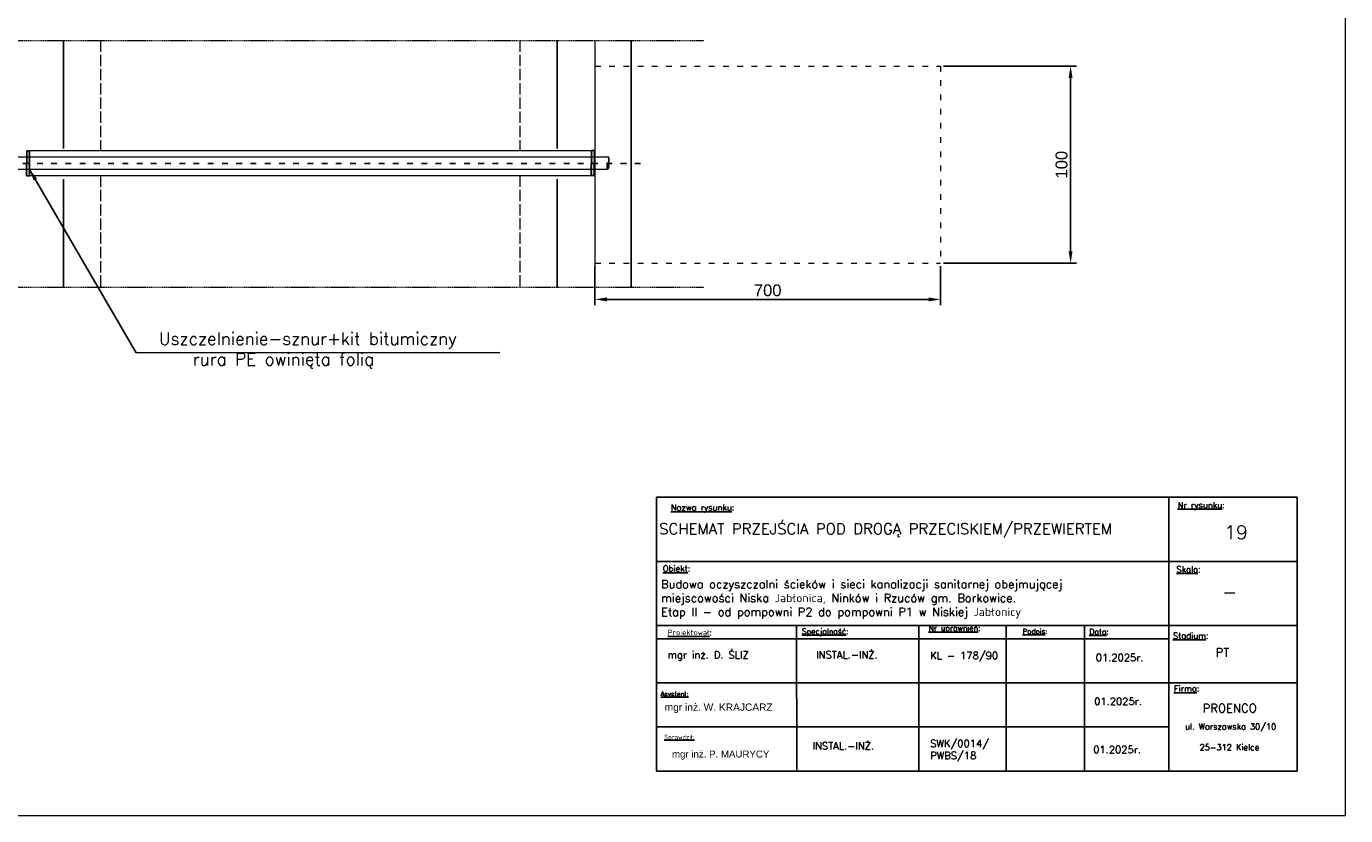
# Model space of a CAD drawing. Header units: millimetres. Extents: x 5659 to 8684, y 1431 to 2118.
# Tile 3 of 53: x 6256 to 6534, y 1460 to 1627. Entities that reach past the tile are written whole.
import ezdxf

# ---------------------------------------------------------------- set-up
doc = ezdxf.new("R2010")
doc.units = ezdxf.units.MM
doc.set_wipeout_variables(frame=1)
for name, pattern in [('ACAD_ISO02W100', [15, 12, -3]), ('ACAD_ISO03W100', [30, 12, -18]), ('CENTER', [2, 1.25, -0.25, 0.25, -0.25]), ('GDE', [0])]:
    doc.linetypes.add(name, pattern=pattern)
doc.layers.get('Defpoints').update_dxf_attribs({"color": 1, "lineweight": 13})
for name, color, linetype, lineweight in [('CENTER', 7, 'CENTER', 18), ('droga', 7, 'Continuous', 25), ('EDZPD_L_0', 3, 'GDE', 18), ('komora', 7, 'ACAD_ISO03W100', 20), ('rura', 52, 'Continuous', 25), ('TABELKI', 7, 'Continuous', 25), ('WYMIAR', 7, 'Continuous', 15)]:
    doc.layers.add(name, color=color, linetype=linetype, lineweight=lineweight)
doc.layers.add('cienka', color=7, linetype='Continuous')
doc.layers.add('srednia', color=7, linetype='Continuous')
doc.styles.add('romans', font='simplex.shx')
doc.styles.get("Standard").update_dxf_attribs({"font": 'arial.ttf'})
doc.dimstyles.new('ISO-25', dxfattribs={"dimtxt": 2.5, "dimasz": 2.5, "dimexe": 1.25, "dimexo": 0.625, "dimtad": 1, "dimtxsty": 'Standard', "dimcen": 2.5, "dimadec": 0, "dimazin": 0, "dimtfac": 1, "dimtmove": 0, "dimatfit": 3, "dimfxl": 0, "dimarcsym": 0})

# ---------------------------------------------------------------- blocks, each defined once
blk = doc.blocks.new('*D23')
at = {"layer": 'Defpoints', "color": 0, "ltscale": 0.1, "transparency": 16777216}
for p in [(6448.47, 1618.19), (6448.47, 1576.59), (6475.91, 1576.59)]:
    blk.add_point(p, dxfattribs=at)
at = {"layer": 'WYMIAR', "color": 0, "lineweight": -2, "ltscale": 0.1, "transparency": 16777216}
for p, q in [((6449.09, 1618.19), (6477.16, 1618.19)), ((6475.91, 1615.69), (6475.91, 1579.09)), ((6449.09, 1576.59), (6477.16, 1576.59))]:
    blk.add_line(p, q, dxfattribs=at)
at = {"layer": 'WYMIAR', "color": 0, "ltscale": 0.1, "transparency": 16777216}
for points in [[(6475.49, 1615.69), (6476.32, 1615.69), (6475.91, 1618.19)], [(6475.49, 1579.09), (6476.32, 1579.09), (6475.91, 1576.59)]]:
    blk.add_solid(points, dxfattribs=at)
at = {"layer": 'WYMIAR', "color": 0, "ltscale": 0.1, "transparency": 16777216, "insert": (6474.01, 1597.39), "char_height": 2.5, "attachment_point": 5, "rotation": 90}
blk.add_mtext('100', dxfattribs=at)
blk = doc.blocks.new('*D24')
at = {"layer": 'Defpoints', "color": 0, "ltscale": 0.1, "transparency": 16777216}
for p in [(6375.67, 1576.59), (6448.47, 1576.59), (6448.47, 1568.98)]:
    blk.add_point(p, dxfattribs=at)
at = {"layer": 'WYMIAR', "color": 0, "lineweight": -2, "ltscale": 0.1, "transparency": 16777216}
for p, q in [((6375.67, 1575.97), (6375.67, 1567.73)), ((6448.47, 1575.97), (6448.47, 1567.73)), ((6378.17, 1568.98), (6445.97, 1568.98))]:
    blk.add_line(p, q, dxfattribs=at)
at = {"layer": 'WYMIAR', "color": 0, "ltscale": 0.1, "transparency": 16777216}
for points in [[(6378.17, 1569.4), (6378.17, 1568.56), (6375.67, 1568.98)], [(6445.97, 1569.4), (6445.97, 1568.56), (6448.47, 1568.98)]]:
    blk.add_solid(points, dxfattribs=at)
at = {"layer": 'WYMIAR', "color": 0, "ltscale": 0.1, "transparency": 16777216, "insert": (6412.07, 1570.88), "char_height": 2.5, "attachment_point": 5}
blk.add_mtext('700', dxfattribs=at)

msp = doc.modelspace()

# ---------------------------------------------------------------- hatches: boundary and pattern name
for points in [[(6255.935, 1600.338), (6255.876, 1595.068), (6256.463, 1595.061), (6256.521, 1600.331)], [(6374.956, 1600.365), (6374.898, 1595.095), (6375.484, 1595.088), (6375.542, 1600.358)]]:
    msp.add_hatch(color=256).paths.add_polyline_path(points)

# ---------------------------------------------------------------- linework, layer by layer
msp.add_line((6375.543, 1600.508), (6375.484, 1595.232))
for points in [[(6255.935, 1600.338), (6255.876, 1595.068), (6256.463, 1595.061), (6256.521, 1600.331)], [(6374.956, 1600.365), (6374.898, 1595.095), (6375.484, 1595.088), (6375.542, 1600.358)]]:
    msp.add_lwpolyline(points, close=True)
for centre, radius, start, end in [((6377.364, 1598.36), 1.25, 326.50096, 32.22881), ((6379.284, 1597.039), 1.081, 144.27036, 214.45941), ((6377.498, 1597.059), 1.095, 324.79581, 33.93396)]:
    msp.add_arc(centre, radius, start, end)
at = {"layer": 'CENTER', "color": 0, "ltscale": 0.1}
for p, q in [((6227.766, 1623.581), (6398.627, 1623.581)), ((6227.766, 1571.581), (6398.627, 1571.581))]:
    msp.add_line(p, q, dxfattribs=at)
at = {"layer": 'droga', "color": 0, "ltscale": 0.1}
for p, q in [((6263.68, 1623.581), (6263.68, 1600.805)), ((6367.68, 1623.581), (6367.68, 1600.805)), ((6383.28, 1623.581), (6383.28, 1600.805)), ((6263.68, 1594.357), (6263.68, 1571.581)), ((6367.68, 1594.357), (6367.68, 1571.581)), ((6383.28, 1594.357), (6383.28, 1571.581))]:
    msp.add_line(p, q, dxfattribs=at)
at = {"layer": 'EDZPD_L_0', "linetype": 'GDE'}
msp.add_line((6472.683, 1504.816), (6472.211, 1505.428), dxfattribs=at)
at = {"layer": 'komora', "color": 0, "ltscale": 0.1}
for p, q in [((6375.668, 1618.194), (6448.468, 1618.194)), ((6383.28, 1600.805), (6383.28, 1618.381)), ((6448.468, 1618.194), (6448.468, 1576.594)), ((6383.28, 1594.357), (6383.28, 1576.781)), ((6375.668, 1576.594), (6448.468, 1576.594))]:
    msp.add_line(p, q, dxfattribs=at)
at = {"layer": 'rura', "color": 0, "ltscale": 0.1}
msp.add_line((6383.28, 1600.805), (6383.28, 1593.476), dxfattribs=at)
at = {"layer": 'srednia', "color": 0, "linetype": 'Continuous', "lineweight": -2, "ltscale": 0.01}
for p, q in [((6253.659, 1598.999), (6378.421, 1599.027)), ((6255.935, 1600.338), (6375.543, 1600.365)), ((6253.63, 1596.399), (6378.392, 1596.428)), ((6255.876, 1595.061), (6375.484, 1595.088))]:
    msp.add_line(p, q, dxfattribs=at)
at = {"layer": 'srednia', "color": 0, "linetype": 'ACAD_ISO03W100', "lineweight": -2, "ltscale": 0.1}
msp.add_line((6249.081, 1597.641), (6386.079, 1597.671), dxfattribs=at)
at = {"layer": 'TABELKI'}
msp.add_line((6456.118, 1498.364), (6523.63, 1498.364), dxfattribs=at)
at = {"layer": 'WYMIAR', "linetype": 'ACAD_ISO02W100', "ltscale": 0.2}
for p, q in [((6271.421, 1623.581), (6271.421, 1600.341)), ((6359.804, 1623.581), (6359.804, 1600.361)), ((6271.421, 1595.065), (6271.421, 1571.581)), ((6359.804, 1595.085), (6359.804, 1571.581))]:
    msp.add_line(p, q, dxfattribs=at)
at = {"layer": 'WYMIAR'}
msp.add_line((6375.668, 1623.581), (6375.668, 1571.581), dxfattribs=at)
msp.add_lwpolyline([(6113.871, 1460.127), (6533.871, 1460.127), (6533.871, 1757.127), (6113.871, 1757.127)], close=True, dxfattribs=at)

# ---------------------------------------------------------------- texts
at = {"layer": 'cienka', "color": 0, "insert": (6283.773, 1550.118), "char_height": 2.6, "attachment_point": 7, "style": 'romans'}
msp.add_mtext('Uszczelnienie-sznur+kit bitumiczny\\P    rura PE owinięta folią\\P    ', dxfattribs=at)

# ---------------------------------------------------------------- dimensions: what is measured, and where the dimension line sits
at = {"layer": 'WYMIAR', "color": 0, "ltscale": 0.1}
dim = msp.add_aligned_dim(p1=(6448.468, 1618.194), p2=(6448.468, 1576.594), distance=27.44, text='100', dimstyle='ISO-25', dxfattribs=at)
dim.commit()
dim.dimension.update_dxf_attribs({"geometry": '*D23', "text_midpoint": (6474.007, 1597.394)})
dim = msp.add_linear_dim(base=(6448.468, 1568.98), p1=(6375.668, 1576.594), p2=(6448.468, 1576.594), text='700', dimstyle='ISO-25', dxfattribs=at)
dim.commit()
dim.dimension.update_dxf_attribs({"geometry": '*D24', "text_midpoint": (6412.068, 1570.882)})

# ---------------------------------------------------------------- leaders
msp.add_leader([(6256.477, 1596.4), (6278.948, 1557.691), (6355.619, 1557.753)], dimstyle='ISO-25', override={"dimgap": 0.2, "dimtad": 0}, dxfattribs=at)

# ---------------------------------------------------------------- next in the draw order: wipeouts: each hides what was drawn before it
msp.add_wipeout([(6388.606, 1527.257), (6523.63, 1527.257), (6523.63, 1469.47), (6388.606, 1469.47)]).dxf.layer = 'TABELKI'

# ---------------------------------------------------------------- next in the draw order: linework, layer by layer
at = {"layer": 'TABELKI'}
msp.add_line((6456.118, 1498.364), (6523.63, 1498.364), dxfattribs=at)

# ---------------------------------------------------------------- next in the draw order: wipeouts: each hides what was drawn before it
msp.add_wipeout([(6388.606, 1527.257), (6523.63, 1527.257), (6523.63, 1469.47), (6388.606, 1469.47)]).dxf.layer = 'TABELKI'

# ---------------------------------------------------------------- next in the draw order: linework, layer by layer
for p, q in [((6388.606, 1527.257), (6523.63, 1527.257)), ((6388.606, 1469.47), (6388.606, 1527.257)), ((6496.623, 1527.257), (6496.623, 1469.47)), ((6523.63, 1527.257), (6523.63, 1469.47)), ((6388.606, 1513.744), (6523.63, 1513.744)), ((6388.606, 1500.23), (6523.63, 1500.23)), ((6418.175, 1500.23), (6418.178, 1469.47)), ((6443.891, 1500.387), (6443.894, 1469.47)), ((6462.348, 1500.23), (6462.351, 1469.47)), ((6478.862, 1500.074), (6478.865, 1469.47)), ((6388.606, 1497.393), (6496.623, 1497.393)), ((6388.606, 1488.128), (6523.63, 1488.128)), ((6388.615, 1478.863), (6496.632, 1478.863)), ((6523.63, 1469.47), (6388.606, 1469.47))]:
    msp.add_line(p, q, dxfattribs=at)

# ---------------------------------------------------------------- next in the draw order: texts
at = {"layer": 'TABELKI', "attachment_point": 1}
for s, insert, char_height, width in [('{\\Fsimplex.shx|c238;\\LNazwa rysunku\\l:}', (6391.64, 1525.737), 1.27764, 51.28511), ('{\\Fsimplex.shx|c238;\\LNr rysunku\\l:}', (6498.469, 1526.247), 1.27764, 51.28511), ('{\\Fsimplex.shx|c238;\\LObiekt\\l:}', (6389.974, 1512.868), 1.27764, 51.28511), ('{\\Fsimplex.shx|c238;\\LSkala\\l:}', (6498.214, 1512.695), 1.27764, 51.28511), ('{\\Fsimplex.shx|c238;\\LProjektował\\l:}', (6391.009, 1499.336), 1.17936, 47.3401), ('{\\Fsimplex|c238;\\LSpecjalność\\l:}', (6419.27, 1499.574), 1.17936, 47.3401), ('{\\Fsimplex.shx|c238;\\LNr uprawnień\\l:}', (6445.96, 1500.23), 1.17936, 47.3401), ('{\\Fsimplex.shx|c238;\\LPodpis\\l:}', (6465.8, 1499.527), 1.08108, 47.3401), ('{\\Fsimplex.shx|c238;\\LData\\l:}', (6479.855, 1499.498), 1.17936, 47.3401), ('{\\Fsimplex.shx|c238;\\LStadium\\l:}', (6497.476, 1498.703), 1.27764, 51.28511), ('{\\Fsimplex.shx|c238;\\LFirma\\l:}', (6497.687, 1487.574), 1.27764, 51.28511), ('{\\fsimplex.shx|b0|i0|c238|p0;\\LAsystent:}', (6389.538, 1486.267), 0.9828, 39.45009), ('{\\Fsimplex.shx|c238;ul. Warszawska 30/10}', (6500.04, 1479.53), 1.26126, 35.50508), ('{\\fsimplex.shx|b0|i0|c238|p0;\\LSprawdził:}', (6390.281, 1477.187), 0.9828, 39.45009), ('{\\Fsimplex.shx|c238;25-312 Kielce}', (6503.095, 1475.167), 1.26126, 35.50508)]:
    msp.add_mtext(s, dxfattribs=dict(at, insert=insert, char_height=char_height, width=width))
at = {"layer": 'TABELKI', "lineweight": 25, "attachment_point": 1}
for s, insert, char_height, width in [('{\\fsimplex.shx|b0|i0|c238|p0;SCHEMAT PRZEJŚCIA POD DROGĄ PRZECISKIEM/PRZEWIERTEM}', (6389.199, 1521.748), 2.2932, 117.96163), ('{\\fsimplex.shx|b0|i0|c238|p0;19}', (6508.316, 1521.284), 2.8665, 71.01016), ('\\pt116.74;{\\Fsimplex|c238;Budowa oczyszczalni ścieków i sieci kanalizacji sanitarnej obejmującej \\Pmiejscowości Niska Jabłonica, Ninków i Rzuców gm. Borkowice. \\PEtap II - od pompowni P2 do pompowni P1 w Niskiej Jabłonicy}', (6389.612, 1509.807), 1.75135, 116.13409), ('{\\fsimplex.shx|b0|i0|c238|p0;-}', (6507.82, 1508.727), 2.8665, 71.01016), ('{\\Fsimplex.shx|c238;\\H0.6622x;mgr inż. D. ŚLIZ}', (6390.962, 1494.791), 2.31892, 82.57314), ('{\\Fsimplex.shx|c238;INSTAL.-INŻ.}', (6422.293, 1494.809), 1.53563, 107.34508), ('{\\Fsimplex.shx|c238;KL - 178/90}', (6446.302, 1494.656), 1.53563, 107.34508), ('{\\fsimplex.shx|b0|i0|c238|p0;01.2025r.}', (6481.2, 1494.228), 1.53563, 107.34508), ('{\\Fsimplex|c238;PT}', (6506.483, 1495.446), 1.8018, 71.01016), ('{\\fsimplex.shx|b0|i0|c238|p0;01.2025r.}', (6480.872, 1484.995), 1.53563, 107.34508), ('{\\H0.6622x;mgr inż. W. KRAJCARZ}', (6390.354, 1483.773), 2.31892, 82.57314), ('mgr inż. P. MAURYCY', (6391.896, 1473.843), 1.46092, 52.02108), ('{\\Fsimplex.shx|c238;INSTAL.-INŻ.}', (6421.528, 1475.591), 1.53563, 107.34508), ('{\\Fsimplex|c238;SWK/0014/\\PPWBS/18}', (6446.303, 1476.126), 1.53563, 107.34508), ('{\\fsimplex.shx|b0|i0|c238|p0;01.2025r.}', (6480.673, 1474.813), 1.53563, 107.34508)]:
    msp.add_mtext(s, dxfattribs=dict(at, insert=insert, char_height=char_height, width=width))
at = {"layer": 'TABELKI', "lineweight": 30, "insert": (6503.73, 1483.677), "char_height": 1.8018, "width": 71.01016, "attachment_point": 1}
msp.add_mtext('{\\Fsimplex.shx|c238;PROENCO}', dxfattribs=at)

doc.saveas('drawing.dxf')
